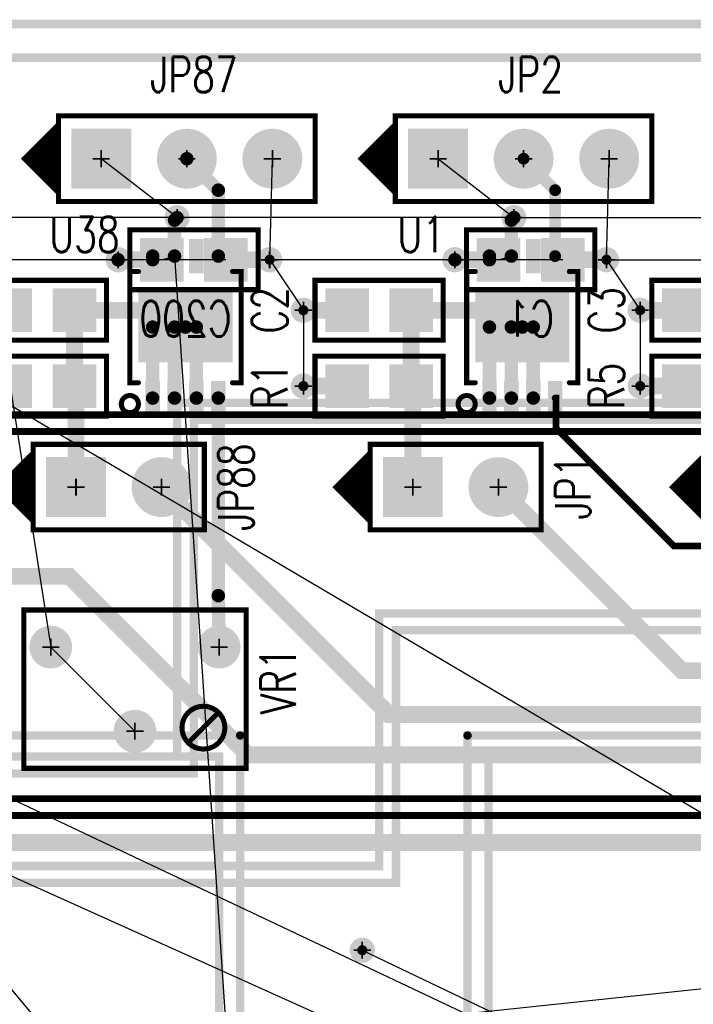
# Model space of a CAD drawing. Extents: x -1 to 210, y -5 to 148.
# Tile 33 of 52: x 70 to 90, y 96 to 125. Entities that reach past the tile are written whole.
import ezdxf
from ezdxf.enums import TextEntityAlignment as Align

# ---------------------------------------------------------------- set-up
doc = ezdxf.new("R2010")
doc.units = 0
for name, pattern in [('POUR_01_-1_0_000000', [2, 1, 1]), ('SIG_100', [2, 1, 1]), ('SIG_12', [2, 1, 1]), ('SIG_15', [2, 1, 1]), ('SIG_17', [2, 1, 1]), ('SIG_211', [2, 1, 1]), ('SIG_22', [2, 1, 1]), ('SIG_225', [2, 1, 1]), ('SIG_3', [2, 1, 1]), ('SIG_49', [2, 1, 1]), ('SIG_50', [2, 1, 1]), ('SIG_53', [2, 1, 1]), ('SIG_54', [2, 1, 1]), ('SIG_55', [2, 1, 1]), ('SIG_6', [2, 1, 1]), ('SIG_63', [2, 1, 1]), ('SIG_89', [2, 1, 1]), ('SIG_9', [2, 1, 1]), ('SIG_90', [2, 1, 1]), ('SIG_91', [2, 1, 1]), ('SIG_94', [2, 1, 1])]:
    doc.linetypes.add(name, pattern=pattern)
for name, color, linetype in [('BOARD_OUTLINE_00', 254, 'CONTINUOUS'), ('COPPER_CUTOUT_03', 112, 'CONTINUOUS'), ('DRIL_NPLTE_THRU_01', 176, 'CONTINUOUS'), ('DRIL_NPLTE_THRU_02', 255, 'CONTINUOUS'), ('DRIL_NPLTE_THRU_03', 106, 'CONTINUOUS'), ('DRIL_NPLTE_THRU_04', 16, 'CONTINUOUS'), ('DRIL_PLTE_THRU_01', 176, 'CONTINUOUS'), ('DRIL_PLTE_THRU_02', 255, 'CONTINUOUS'), ('DRIL_PLTE_THRU_03', 106, 'CONTINUOUS'), ('DRIL_PLTE_THRU_04', 16, 'CONTINUOUS'), ('DRIL_SYMBOL', 254, 'CONTINUOUS'), ('LINK_00', 57, 'CONTINUOUS'), ('PADS_BOT', 1, 'CONTINUOUS'), ('PADS_INNER', 5, 'CONTINUOUS'), ('PADS_TOP', 5, 'CONTINUOUS'), ('PART_BOT_2DLINE_00', 6, 'CONTINUOUS'), ('PART_NAME_01', 4, 'CONTINUOUS'), ('PART_NAME_04', 6, 'CONTINUOUS'), ('PART_TOP_2DLINE_00', 4, 'CONTINUOUS'), ('PART_TOP_2DLINE_01', 4, 'CONTINUOUS'), ('POUR_HEADER_01', 5, 'CONTINUOUS'), ('POUR_HEADER_02', 253, 'CONTINUOUS'), ('POUR_HEADER_03', 112, 'CONTINUOUS'), ('POUR_HEADER_04', 1, 'CONTINUOUS'), ('TRACE_01', 5, 'CONTINUOUS'), ('TRACE_04', 1, 'CONTINUOUS'), ('VIAPTS', 5, 'CONTINUOUS')]:
    doc.layers.add(name, color=color, linetype=linetype)
doc.styles.add('W0$15', font='simplex', dxfattribs={"width": 0.75})

# ---------------------------------------------------------------- blocks, each defined once
blk = doc.blocks.new('BOARD_1')
at = {"layer": 'BOARD_OUTLINE_00', "const_width": 0.254}
blk.add_lwpolyline([(-5, 0), (200, 0), (200, 125), (-5, 125)], close=True, dxfattribs=at)
blk = doc.blocks.new('POUR_HEADER_1')
at = {"layer": 'POUR_HEADER_02', "linetype": 'POUR_01_-1_0_000000', "const_width": 0.25}
blk.add_lwpolyline([(157, -7.75), (66.75, -7.75), (66.75, -15.25), (39.5, -15.25), (39.5, -13.25), (21.25, -13.25), (21.25, -20), (11.5, -20), (11.5, -7.5), (0, -7.5), (0, 0.5), (20.25, 0.5), (20.25, -4.75), (25.25, -4.75), (25.25, -8), (30.75, -8), (30.75, 0.5), (42.25, 0.5), (42.25, -12.5), (61.25, -12.5), (61.25, -2), (168.25, -2)], dxfattribs=at)
blk = doc.blocks.new('POUR_HEADER_2')
at = {"layer": 'POUR_HEADER_02', "linetype": 'POUR_01_-1_0_000000', "const_width": 0.25}
for points in [[(26, 37.75), (-63.25, 37.75), (-63.25, 30.25), (-91.5, 30.25), (-91.5, 32.25), (-108.75, 32.25), (-108.75, 25.5), (-119.5, 25.5), (-119.5, 38), (-131, 38), (-131, 47), (-109.75, 47), (-109.75, 41.75), (-104.75, 41.75), (-104.75, 38.5), (-100.25, 38.5), (-100.25, 47), (-87.75, 47), (-87.75, 34), (-69.75, 34), (-69.75, 44.5), (38.25, 44.5)], [(59.75, 54.75), (-143.25, 54.75), (-143.25, 18.5)]]:
    blk.add_lwpolyline(points, dxfattribs=at)
blk = doc.blocks.new('POUR_HEADER_3')
at = {"layer": 'POUR_HEADER_03', "linetype": 'POUR_01_-1_0_000000', "const_width": 0.25}
blk.add_lwpolyline([(-13.25, 5.25), (-41.5, 5.25), (-41.5, -22.75), (-23.25, -22.75), (-23.25, -2.5), (-13.25, -2.5)], close=True, dxfattribs=at)
blk = doc.blocks.new('POUR_HEADER_5')
at = {"layer": 'POUR_HEADER_03', "linetype": 'POUR_01_-1_0_000000', "const_width": 0.25}
blk.add_lwpolyline([(7.5, -103.5), (-4.5, -103.5), (-4.5, -93.5), (-30.25, -93.5), (-30.25, -103.5), (-130, -103.5), (-130, -72.5), (-14, -72.5), (-14, -58), (-76, -58), (-76, -38.5), (-73.25, -38.5), (-73.25, -18.25), (-63.75, -18.25), (-63.75, -35), (-55.75, -35), (-55.75, -10), (-21, -10), (-21, 0), (-12.75, 0), (-12.75, -5.25), (-17, -5.25), (-17, -10), (33.25, -10)], dxfattribs=at)
blk = doc.blocks.new('SMOOTH_0$25')
at = {"const_width": 0.125}
blk.add_lwpolyline([(-0.0625, 0, 1), (0.0625, 0, 1)], format="xyb", close=True, dxfattribs=at)
blk = doc.blocks.new('POUR_HEADER_7')
at = {"layer": 'COPPER_CUTOUT_03', "const_width": 0.25}
blk.add_lwpolyline([(127.625, -66.375), (90.375, -66.375), (90.375, -56.375), (65.875, -56.375), (65.875, -66.375), (-35.125, -66.375), (-35.125, -34.125), (-3.625, -34.125), (-3.625, 38.375), (12.625, 38.375), (12.625, 28.375), (32.375, 28.375), (32.375, 3.375), (39.125, 3.375), (39.125, 28.375), (73.875, 28.375), (73.875, 38.375), (83.375, 38.375), (83.375, 31.875), (79.125, 31.875), (79.125, 28.375), (128.625, 28.375)], dxfattribs=at)
at = {"layer": 'POUR_HEADER_03', "linetype": 'POUR_01_-1_0_000000', "const_width": 0.25}
blk.add_lwpolyline([(-43, -74.5), (-43, 48.5), (160, 48.5), (160, -74.5)], close=True, dxfattribs=at)
at = {"layer": 'COPPER_CUTOUT_03'}
for p in [(32.375, 28.375), (39.125, 28.375)]:
    blk.add_blockref('SMOOTH_0$25', p, dxfattribs=at)
blk = doc.blocks.new('POUR_HEADER_8')
at = {"layer": 'POUR_HEADER_01', "linetype": 'POUR_01_-1_0_000000', "const_width": 0.25}
blk.add_lwpolyline([(0, 0), (203, 0), (203, 123), (0, 123)], close=True, dxfattribs=at)
blk = doc.blocks.new('POUR_HEADER_9')
at = {"layer": 'POUR_HEADER_04', "linetype": 'POUR_01_-1_0_000000', "const_width": 0.25}
blk.add_lwpolyline([(0, 0), (203, 0), (203, 123), (0, 123)], close=True, dxfattribs=at)
blk = doc.blocks.new('SMOOTH_0$15')
at = {"const_width": 0.075}
blk.add_lwpolyline([(-0.0375, 0, 1), (0.0375, 0, 1)], format="xyb", close=True, dxfattribs=at)
blk = doc.blocks.new('PART_BODY_BOT_21')
at = {"layer": 'PART_BOT_2DLINE_00', "const_width": 0.15}
blk.add_lwpolyline([(1.905, -0.889), (1.905, 0.889), (-1.905, 0.889), (-1.905, -0.889)], close=True, dxfattribs=at)
at = {"layer": 'PART_BOT_2DLINE_00'}
for p in [(-1.905, 0.889), (1.905, 0.889), (-1.905, -0.889), (1.905, -0.889)]:
    blk.add_blockref('SMOOTH_0$15', p, dxfattribs=at)
blk = doc.blocks.new('DRIL_HOLE_0')
blk.add_lwpolyline([(0, 0, 1), (0, 0, 1)], format="xyb", close=True)
blk = doc.blocks.new('PAD_0')
blk.add_lwpolyline([(0, 0, 1), (0, 0, 1)], format="xyb", close=True)
blk = doc.blocks.new('PAD_1')
at = {"const_width": 1.2954}
blk.add_lwpolyline([(-0.6477, 0), (0.6477, 0)], dxfattribs=at)
blk = doc.blocks.new('STK_BOT_4')
at = {"layer": 'DRIL_PLTE_THRU_01'}
blk.add_blockref('DRIL_HOLE_0', (0, 0), dxfattribs=at)
at = {"layer": 'DRIL_PLTE_THRU_02'}
blk.add_blockref('DRIL_HOLE_0', (0, 0), dxfattribs=at)
at = {"layer": 'DRIL_PLTE_THRU_03'}
blk.add_blockref('DRIL_HOLE_0', (0, 0), dxfattribs=at)
at = {"layer": 'DRIL_PLTE_THRU_04'}
blk.add_blockref('DRIL_HOLE_0', (0, 0), dxfattribs=at)
at = {"layer": 'PADS_BOT'}
blk.add_blockref('PAD_1', (0, 0), dxfattribs=at)
at = {"layer": 'PADS_INNER'}
blk.add_blockref('PAD_0', (0, 0), dxfattribs=at)
at = {"layer": 'PADS_TOP'}
blk.add_blockref('PAD_0', (0, 0), dxfattribs=at)
blk = doc.blocks.new('SYM_BOT_2')
for name, p in [('PART_BODY_BOT_21', (0, 0)), ('STK_BOT_4', (-0.9525, 0)), ('STK_BOT_4', (0.9525, 0))]:
    blk.add_blockref(name, p)
blk = doc.blocks.new('PART_BOT_0')
blk.add_blockref('SYM_BOT_2', (0, 0))
at = {"layer": 'PART_NAME_04', "style": 'W0$15', "width": 0.75}
blk.add_text('C1', height=1.05, rotation=180, dxfattribs=at).set_placement((0, 1.75), align=Align.MIDDLE_CENTER)
blk = doc.blocks.new('PART_BODY_TOP_21')
at = {"layer": 'PART_TOP_2DLINE_00', "const_width": 0.15}
blk.add_lwpolyline([(1.905, -0.889), (1.905, 0.889), (-1.905, 0.889), (-1.905, -0.889)], close=True, dxfattribs=at)
at = {"layer": 'PART_TOP_2DLINE_00'}
for p in [(-1.905, 0.889), (1.905, 0.889), (-1.905, -0.889), (1.905, -0.889)]:
    blk.add_blockref('SMOOTH_0$15', p, dxfattribs=at)
blk = doc.blocks.new('STK_TOP_4')
at = {"layer": 'DRIL_PLTE_THRU_01'}
blk.add_blockref('DRIL_HOLE_0', (0, 0), dxfattribs=at)
at = {"layer": 'DRIL_PLTE_THRU_02'}
blk.add_blockref('DRIL_HOLE_0', (0, 0), dxfattribs=at)
at = {"layer": 'DRIL_PLTE_THRU_03'}
blk.add_blockref('DRIL_HOLE_0', (0, 0), dxfattribs=at)
at = {"layer": 'DRIL_PLTE_THRU_04'}
blk.add_blockref('DRIL_HOLE_0', (0, 0), dxfattribs=at)
at = {"layer": 'PADS_BOT'}
blk.add_blockref('PAD_0', (0, 0), dxfattribs=at)
at = {"layer": 'PADS_INNER'}
blk.add_blockref('PAD_0', (0, 0), dxfattribs=at)
at = {"layer": 'PADS_TOP'}
blk.add_blockref('PAD_1', (0, 0), dxfattribs=at)
blk = doc.blocks.new('SYM_TOP_2')
for name, p in [('PART_BODY_TOP_21', (0, 0)), ('STK_TOP_4', (-0.9525, 0)), ('STK_TOP_4', (0.9525, 0))]:
    blk.add_blockref(name, p)
blk = doc.blocks.new('PART_TOP_1')
blk.add_blockref('SYM_TOP_2', (0, 0))
at = {"layer": 'PART_NAME_01', "style": 'W0$15', "width": 0.75}
blk.add_text('C2', height=1.05, rotation=-90, dxfattribs=at).set_placement((3.25, 0), align=Align.MIDDLE_CENTER)
blk = doc.blocks.new('PART_TOP_2')
blk.add_blockref('SYM_TOP_2', (0, 0))
at = {"layer": 'PART_NAME_01', "style": 'W0$15', "width": 0.75}
blk.add_text('C3', height=1.05, rotation=-90, dxfattribs=at).set_placement((3.25, 0), align=Align.MIDDLE_CENTER)
blk = doc.blocks.new('PART_BODY_TOP_24')
at = {"layer": 'PART_TOP_2DLINE_00', "const_width": 0.15}
blk.add_lwpolyline([(-1.27, -1.27), (3.81, -1.27), (3.81, 1.27), (-1.27, 1.27)], close=True, dxfattribs=at)
blk.add_lwpolyline([(-1.27, 1.016), (-2.286, 0), (-1.27, -1.016), (-1.27, 0.889), (-2.159, 0), (-1.397, -0.762), (-1.397, 0.635), (-2.032, 0), (-1.524, -0.508), (-1.524, 0.381), (-1.905, 0), (-1.651, -0.254), (-1.651, 0.127), (-1.778, 0), (-1.651, -0.127)], dxfattribs=at)
at = {"layer": 'PART_TOP_2DLINE_00'}
for p in [(-1.27, 1.27), (3.81, 1.27), (-1.27, 1.016), (-1.27, 0.889), (-1.397, 0.635), (-1.524, 0.381), (-2.286, 0), (-2.159, 0), (-2.032, 0), (-1.905, 0), (-1.778, 0), (-1.651, 0.127), (-1.651, -0.127), (-1.651, -0.254), (-1.524, -0.508), (-1.397, -0.762), (-1.27, -1.016), (-1.27, -1.27), (3.81, -1.27)]:
    blk.add_blockref('SMOOTH_0$15', p, dxfattribs=at)
blk = doc.blocks.new('DRIL_SYMBOL_1')
at = {"layer": 'DRIL_SYMBOL', "const_width": 0.0508}
for points in [[(-0.254, 0), (0.254, 0)], [(0, -0.254), (0, 0.254)]]:
    blk.add_lwpolyline(points, dxfattribs=at)
blk = doc.blocks.new('DRIL_HOLE_1')
at = {"const_width": 0.5}
blk.add_lwpolyline([(-0.25, 0, 1), (0.25, 0, 1)], format="xyb", close=True, dxfattribs=at)
blk.add_blockref('DRIL_SYMBOL_1', (0, 0))
blk = doc.blocks.new('PAD_5')
at = {"const_width": 0.889}
blk.add_lwpolyline([(0, -0.4445, 1), (0, 0.4445, 1)], format="xyb", close=True, dxfattribs=at)
blk = doc.blocks.new('PAD_6')
at = {"const_width": 1.778}
blk.add_lwpolyline([(-0.889, 0), (0.889, 0)], dxfattribs=at)
blk = doc.blocks.new('STK_TOP_8')
at = {"layer": 'DRIL_PLTE_THRU_01'}
blk.add_blockref('DRIL_HOLE_1', (0, 0), dxfattribs=at)
at = {"layer": 'DRIL_PLTE_THRU_02'}
blk.add_blockref('DRIL_HOLE_1', (0, 0), dxfattribs=at)
at = {"layer": 'DRIL_PLTE_THRU_03'}
blk.add_blockref('DRIL_HOLE_1', (0, 0), dxfattribs=at)
at = {"layer": 'DRIL_PLTE_THRU_04'}
blk.add_blockref('DRIL_HOLE_1', (0, 0), dxfattribs=at)
at = {"layer": 'PADS_BOT'}
blk.add_blockref('PAD_6', (0, 0), dxfattribs=at)
at = {"layer": 'PADS_INNER'}
blk.add_blockref('PAD_5', (0, 0), dxfattribs=at)
at = {"layer": 'PADS_TOP'}
blk.add_blockref('PAD_6', (0, 0), dxfattribs=at)
blk = doc.blocks.new('STK_TOP_9')
at = {"layer": 'DRIL_PLTE_THRU_01'}
blk.add_blockref('DRIL_HOLE_1', (0, 0), dxfattribs=at)
at = {"layer": 'DRIL_PLTE_THRU_02'}
blk.add_blockref('DRIL_HOLE_1', (0, 0), dxfattribs=at)
at = {"layer": 'DRIL_PLTE_THRU_03'}
blk.add_blockref('DRIL_HOLE_1', (0, 0), dxfattribs=at)
at = {"layer": 'DRIL_PLTE_THRU_04'}
blk.add_blockref('DRIL_HOLE_1', (0, 0), dxfattribs=at)
at = {"layer": 'PADS_BOT'}
blk.add_blockref('PAD_5', (0, 0), dxfattribs=at)
at = {"layer": 'PADS_INNER'}
blk.add_blockref('PAD_5', (0, 0), dxfattribs=at)
at = {"layer": 'PADS_TOP'}
blk.add_blockref('PAD_5', (0, 0), dxfattribs=at)
blk = doc.blocks.new('SYM_TOP_5')
for name, p in [('PART_BODY_TOP_24', (0, 0)), ('STK_TOP_8', (0, 0)), ('STK_TOP_9', (2.54, 0))]:
    blk.add_blockref(name, p)
blk = doc.blocks.new('PART_TOP_58')
blk.add_blockref('SYM_TOP_5', (0, 0))
at = {"layer": 'PART_NAME_01', "style": 'W0$15', "width": 0.75}
blk.add_text('JP1', height=1.05, rotation=90, dxfattribs=at).set_placement((4.75, 0), align=Align.MIDDLE_CENTER)
blk = doc.blocks.new('PART_TOP_59')
blk.add_blockref('SYM_TOP_5', (0, 0))
at = {"layer": 'PART_NAME_01', "style": 'W0$15', "width": 0.75}
blk.add_text('JP3', height=1.05, rotation=90, dxfattribs=at).set_placement((4.75, 0), align=Align.MIDDLE_CENTER)
blk = doc.blocks.new('PART_BODY_TOP_26')
at = {"layer": 'PART_TOP_2DLINE_00', "const_width": 0.15}
blk.add_lwpolyline([(-1.27, -1.27), (6.35, -1.27), (6.35, 1.27), (-1.27, 1.27)], close=True, dxfattribs=at)
blk.add_lwpolyline([(-1.27, 1.016), (-2.286, 0), (-1.27, -1.016), (-1.27, 0.889), (-2.159, 0), (-1.397, -0.762), (-1.397, 0.635), (-2.032, 0), (-1.524, -0.508), (-1.524, 0.381), (-1.905, 0), (-1.651, -0.254), (-1.651, 0.127), (-1.778, 0), (-1.651, -0.127)], dxfattribs=at)
at = {"layer": 'PART_TOP_2DLINE_00'}
for p in [(-1.27, 1.27), (6.35, 1.27), (-1.27, 1.016), (-1.27, 0.889), (-1.397, 0.635), (-1.524, 0.381), (-2.286, 0), (-2.159, 0), (-2.032, 0), (-1.905, 0), (-1.778, 0), (-1.651, 0.127), (-1.651, -0.127), (-1.651, -0.254), (-1.524, -0.508), (-1.397, -0.762), (-1.27, -1.016), (-1.27, -1.27), (6.35, -1.27)]:
    blk.add_blockref('SMOOTH_0$15', p, dxfattribs=at)
blk = doc.blocks.new('SYM_TOP_7')
for name, p in [('PART_BODY_TOP_26', (0, 0)), ('STK_TOP_8', (0, 0)), ('STK_TOP_9', (2.54, 0)), ('STK_TOP_9', (5.08, 0))]:
    blk.add_blockref(name, p)
blk = doc.blocks.new('PART_TOP_81')
blk.add_blockref('SYM_TOP_7', (0, 0))
at = {"layer": 'PART_NAME_01', "style": 'W0$15', "width": 0.75}
blk.add_text('JP2', height=1.05, dxfattribs=at).set_placement((2.75, 2.5), align=Align.MIDDLE_CENTER)
blk = doc.blocks.new('PART_TOP_105')
blk.add_blockref('SYM_TOP_2', (0, 0))
at = {"layer": 'PART_NAME_01', "style": 'W0$15', "width": 0.75}
blk.add_text('R1', height=1.05, rotation=90, dxfattribs=at).set_placement((-3.25, 0), align=Align.MIDDLE_CENTER)
blk = doc.blocks.new('PART_TOP_106')
blk.add_blockref('SYM_TOP_2', (0, 0))
at = {"layer": 'PART_NAME_01', "style": 'W0$15', "width": 0.75}
blk.add_text('R5', height=1.05, rotation=90, dxfattribs=at).set_placement((-3.25, 0), align=Align.MIDDLE_CENTER)
blk = doc.blocks.new('PART_BODY_TOP_33')
at = {"layer": 'PART_TOP_2DLINE_00', "const_width": 0.15}
blk.add_lwpolyline([(-1.905, -2.286, 1), (-1.397, -2.286, 1)], format="xyb", close=True, dxfattribs=at)
at = {"layer": 'PART_TOP_2DLINE_01', "const_width": 0.15}
for points in [[(-1.397, -1.651), (-1.651, -1.651), (-1.651, 1.651), (-1.397, 1.651)], [(1.397, 1.651), (1.651, 1.651), (1.651, -1.651), (1.397, -1.651)]]:
    blk.add_lwpolyline(points, dxfattribs=at)
at = {"layer": 'PART_TOP_2DLINE_01'}
for p in [(-1.651, 1.651), (-1.397, 1.651), (1.397, 1.651), (1.651, 1.651), (-1.651, -1.651), (-1.397, -1.651), (1.397, -1.651), (1.651, -1.651)]:
    blk.add_blockref('SMOOTH_0$15', p, dxfattribs=at)
blk = doc.blocks.new('PAD_14')
at = {"const_width": 0.4318}
blk.add_lwpolyline([(-0.508, 0), (0.508, 0)], dxfattribs=at)
blk = doc.blocks.new('STK_TOP_19')
at = {"layer": 'DRIL_NPLTE_THRU_01'}
blk.add_blockref('DRIL_HOLE_0', (0, 0), dxfattribs=at)
at = {"layer": 'DRIL_NPLTE_THRU_02'}
blk.add_blockref('DRIL_HOLE_0', (0, 0), dxfattribs=at)
at = {"layer": 'DRIL_NPLTE_THRU_03'}
blk.add_blockref('DRIL_HOLE_0', (0, 0), dxfattribs=at)
at = {"layer": 'DRIL_NPLTE_THRU_04'}
blk.add_blockref('DRIL_HOLE_0', (0, 0), dxfattribs=at)
at = {"layer": 'PADS_BOT'}
blk.add_blockref('PAD_0', (0, 0), dxfattribs=at)
at = {"layer": 'PADS_INNER'}
blk.add_blockref('PAD_0', (0, 0), dxfattribs=at)
at = {"layer": 'PADS_TOP', "rotation": 90}
blk.add_blockref('PAD_14', (0, 0), dxfattribs=at)
blk = doc.blocks.new('PAD_15')
at = {"const_width": 2.0828}
blk.add_lwpolyline([(-1.397, 0), (1.397, 0)], dxfattribs=at)
blk = doc.blocks.new('STK_TOP_20')
at = {"layer": 'DRIL_NPLTE_THRU_01'}
blk.add_blockref('DRIL_HOLE_0', (0, 0), dxfattribs=at)
at = {"layer": 'DRIL_NPLTE_THRU_02'}
blk.add_blockref('DRIL_HOLE_0', (0, 0), dxfattribs=at)
at = {"layer": 'DRIL_NPLTE_THRU_03'}
blk.add_blockref('DRIL_HOLE_0', (0, 0), dxfattribs=at)
at = {"layer": 'DRIL_NPLTE_THRU_04'}
blk.add_blockref('DRIL_HOLE_0', (0, 0), dxfattribs=at)
at = {"layer": 'PADS_BOT'}
blk.add_blockref('PAD_0', (0, 0), dxfattribs=at)
at = {"layer": 'PADS_INNER'}
blk.add_blockref('PAD_0', (0, 0), dxfattribs=at)
at = {"layer": 'PADS_TOP'}
blk.add_blockref('PAD_15', (0, 0), dxfattribs=at)
blk = doc.blocks.new('SYM_TOP_14')
for name, p in [('STK_TOP_19', (-0.975, 2.1082)), ('STK_TOP_19', (-0.325, 2.1082)), ('STK_TOP_19', (0.325, 2.1082)), ('STK_TOP_19', (0.975, 2.1082)), ('PART_BODY_TOP_33', (0, 0)), ('STK_TOP_20', (0, 0)), ('STK_TOP_19', (-0.975, -2.1082)), ('STK_TOP_19', (-0.325, -2.1082)), ('STK_TOP_19', (0.325, -2.1082)), ('STK_TOP_19', (0.975, -2.1082))]:
    blk.add_blockref(name, p)
blk = doc.blocks.new('PART_TOP_148')
blk.add_blockref('SYM_TOP_14', (0, 0))
at = {"layer": 'PART_NAME_01', "style": 'W0$15', "width": 0.75}
blk.add_text('U1', height=1.05, dxfattribs=at).set_placement((-3, 2.75), align=Align.MIDDLE_CENTER)
blk = doc.blocks.new('PART_TOP_159')
blk.add_blockref('SYM_TOP_2', (0, 0))
at = {"layer": 'PART_NAME_01', "style": 'W0$15', "width": 0.75}
blk.add_text('C112', height=1.05, rotation=-90, dxfattribs=at).set_placement((3.25, -0.7499993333), align=Align.MIDDLE_CENTER)
blk = doc.blocks.new('PART_BOT_160')
blk.add_blockref('SYM_BOT_2', (0, 0))
at = {"layer": 'PART_NAME_04', "style": 'W0$15', "width": 0.75}
blk.add_text('C200', height=1.05, rotation=180, dxfattribs=at).set_placement((-0.25, 1.75), align=Align.MIDDLE_CENTER)
blk = doc.blocks.new('PART_TOP_168')
blk.add_blockref('SYM_TOP_5', (0, 0))
at = {"layer": 'PART_NAME_01', "style": 'W0$15', "width": 0.75}
blk.add_text('JP88', height=1.05, rotation=90, dxfattribs=at).set_placement((4.75, 0), align=Align.MIDDLE_CENTER)
blk = doc.blocks.new('PART_TOP_173')
blk.add_blockref('SYM_TOP_7', (0, 0))
at = {"layer": 'PART_NAME_01', "style": 'W0$15', "width": 0.75}
blk.add_text('JP87', height=1.05, dxfattribs=at).set_placement((2.75, 2.5), align=Align.MIDDLE_CENTER)
blk = doc.blocks.new('PART_TOP_178')
blk.add_blockref('SYM_TOP_14', (0, 0))
at = {"layer": 'PART_NAME_01', "style": 'W0$15', "width": 0.75}
blk.add_text('U38', height=1.05, dxfattribs=at).set_placement((-3, 2.75), align=Align.MIDDLE_CENTER)
blk = doc.blocks.new('PART_TOP_190')
blk.add_blockref('SYM_TOP_2', (0, 0))
at = {"layer": 'PART_NAME_01', "style": 'W0$15', "width": 0.75}
blk.add_text('R104', height=1.05, rotation=90, dxfattribs=at).set_placement((-3.25, 0), align=Align.MIDDLE_CENTER)
blk = doc.blocks.new('PART_BODY_TOP_38')
at = {"layer": 'PART_TOP_2DLINE_01', "const_width": 0.15}
blk.add_lwpolyline([(-3.3, 2.35), (3.3, 2.35), (3.3, -2.35), (-3.3, -2.35)], close=True, dxfattribs=at)
blk.add_lwpolyline([(1.397, -1.143, 1), (2.667, -1.143, 1)], format="xyb", close=True, dxfattribs=at)
blk.add_lwpolyline([(1.651, -1.524), (2.413, -0.762)], dxfattribs=at)
at = {"layer": 'PART_TOP_2DLINE_01'}
for p in [(-3.3, 2.35), (3.3, 2.35), (2.413, -0.762), (1.651, -1.524), (-3.3, -2.35), (3.3, -2.35)]:
    blk.add_blockref('SMOOTH_0$15', p, dxfattribs=at)
blk = doc.blocks.new('DRIL_SYMBOL_0$7')
at = {"layer": 'DRIL_SYMBOL', "const_width": 0.0508}
for points in [[(-0.254, 0), (0.254, 0)], [(0, -0.254), (0, 0.254)]]:
    blk.add_lwpolyline(points, dxfattribs=at)
blk = doc.blocks.new('DRIL_HOLE_0$7')
at = {"const_width": 0.35}
blk.add_lwpolyline([(-0.175, 0, 1), (0.175, 0, 1)], format="xyb", close=True, dxfattribs=at)
blk.add_blockref('DRIL_SYMBOL_0$7', (0, 0))
blk = doc.blocks.new('PAD_3')
at = {"const_width": 0.635}
blk.add_lwpolyline([(0, -0.3175, 1), (0, 0.3175, 1)], format="xyb", close=True, dxfattribs=at)
blk = doc.blocks.new('STK_TOP_6')
at = {"layer": 'DRIL_PLTE_THRU_01'}
blk.add_blockref('DRIL_HOLE_0$7', (0, 0), dxfattribs=at)
at = {"layer": 'DRIL_PLTE_THRU_02'}
blk.add_blockref('DRIL_HOLE_0$7', (0, 0), dxfattribs=at)
at = {"layer": 'DRIL_PLTE_THRU_03'}
blk.add_blockref('DRIL_HOLE_0$7', (0, 0), dxfattribs=at)
at = {"layer": 'DRIL_PLTE_THRU_04'}
blk.add_blockref('DRIL_HOLE_0$7', (0, 0), dxfattribs=at)
at = {"layer": 'PADS_BOT'}
blk.add_blockref('PAD_3', (0, 0), dxfattribs=at)
at = {"layer": 'PADS_INNER'}
blk.add_blockref('PAD_3', (0, 0), dxfattribs=at)
at = {"layer": 'PADS_TOP'}
blk.add_blockref('PAD_3', (0, 0), dxfattribs=at)
blk = doc.blocks.new('SYM_TOP_19')
for name, p in [('PART_BODY_TOP_38', (0, 0)), ('STK_TOP_6', (-2.5, 1.25)), ('STK_TOP_6', (2.5, 1.25)), ('STK_TOP_6', (0, -1.25))]:
    blk.add_blockref(name, p)
blk = doc.blocks.new('PART_TOP_192')
blk.add_blockref('SYM_TOP_19', (0, 0))
at = {"layer": 'PART_NAME_01', "style": 'W0$15', "width": 0.75}
blk.add_text('VR1', height=1.05, rotation=90, dxfattribs=at).set_placement((4.25, 0.25), align=Align.MIDDLE_CENTER)
blk = doc.blocks.new('SMOOTH_0$5')
at = {"const_width": 0.25}
blk.add_lwpolyline([(-0.125, 0, 1), (0.125, 0, 1)], format="xyb", close=True, dxfattribs=at)
blk = doc.blocks.new('SMOOTH_0$4')
at = {"const_width": 0.2}
blk.add_lwpolyline([(-0.1, 0, 1), (0.1, 0, 1)], format="xyb", close=True, dxfattribs=at)
blk = doc.blocks.new('SMOOTH_0$35')
at = {"const_width": 0.175}
blk.add_lwpolyline([(-0.0875, 0, 1), (0.0875, 0, 1)], format="xyb", close=True, dxfattribs=at)
blk = doc.blocks.new('SMOOTH_0$2')
at = {"const_width": 0.1}
blk.add_lwpolyline([(-0.05, 0, 1), (0.05, 0, 1)], format="xyb", close=True, dxfattribs=at)
blk = doc.blocks.new('DRIL_SYMBOL_0$3')
at = {"layer": 'DRIL_SYMBOL', "const_width": 0.0508}
for points in [[(-0.254, 0), (0.254, 0)], [(0, -0.254), (0, 0.254)]]:
    blk.add_lwpolyline(points, dxfattribs=at)
blk = doc.blocks.new('DRIL_HOLE_0$3')
at = {"const_width": 0.15}
blk.add_lwpolyline([(-0.075, 0, 1), (0.075, 0, 1)], format="xyb", close=True, dxfattribs=at)
blk.add_blockref('DRIL_SYMBOL_0$3', (0, 0))
blk = doc.blocks.new('PAD_34')
at = {"const_width": 0.375}
blk.add_lwpolyline([(0, -0.1875, 1), (0, 0.1875, 1)], format="xyb", close=True, dxfattribs=at)
blk = doc.blocks.new('STK_TOP_3')
at = {"layer": 'DRIL_PLTE_THRU_01'}
blk.add_blockref('DRIL_HOLE_0$3', (0, 0), dxfattribs=at)
at = {"layer": 'DRIL_PLTE_THRU_02'}
blk.add_blockref('DRIL_HOLE_0$3', (0, 0), dxfattribs=at)
at = {"layer": 'DRIL_PLTE_THRU_03'}
blk.add_blockref('DRIL_HOLE_0$3', (0, 0), dxfattribs=at)
at = {"layer": 'DRIL_PLTE_THRU_04'}
blk.add_blockref('DRIL_HOLE_0$3', (0, 0), dxfattribs=at)
at = {"layer": 'PADS_BOT'}
blk.add_blockref('PAD_34', (0, 0), dxfattribs=at)
at = {"layer": 'PADS_INNER'}
blk.add_blockref('PAD_34', (0, 0), dxfattribs=at)
at = {"layer": 'PADS_TOP'}
blk.add_blockref('PAD_34', (0, 0), dxfattribs=at)
blk = doc.blocks.new('SYM_TOP_1')
blk.add_blockref('STK_TOP_3', (0, 0))

msp = doc.modelspace()

# ---------------------------------------------------------------- linework, layer by layer
at = {"layer": 'LINK_00', "linetype": 'SIG_17'}
for p, q in [((74.5, 119.25), (72.25, 121)), ((82.25, 121), (84.5, 119.25)), ((74.5, 119.25), (64.5, 119.25)), ((84.5, 119.25), (74.5, 119.25)), ((84.5, 119.25), (94.5, 119.25)), ((74.0475, 118), (74.425, 118.1082)), ((74.425, 118.1082), (77, 79.5)), ((84.0475, 118), (84.425, 118.1082))]:
    msp.add_line(p, q, dxfattribs=at)
at = {"layer": 'LINK_00', "linetype": 'SIG_15'}
for p, q in [((77.25, 118), (77.33, 121)), ((87.25, 118), (87.33, 121)), ((75.9525, 118), (67.25, 118)), ((77.25, 118), (78.25, 116.5)), ((85.9525, 118), (77.25, 118)), ((87.25, 118), (88.25, 116.5)), ((87.25, 118), (95.9525, 118)), ((78.25, 116.5), (78.25, 114.25)), ((88.25, 116.5), (88.25, 114.25)), ((69.5475, 114.25), (70.75, 106.5)), ((73.25, 104), (70.75, 106.5))]:
    msp.add_line(p, q, dxfattribs=at)
at = {"layer": 'LINK_00', "linetype": 'SIG_12'}
for p, q in [((58, 120.5), (169, 55)), ((31.5, 120), (169, 55)), ((169, 55), (50, 108.5)), ((80, 97.5), (169, 55))]:
    msp.add_line(p, q, dxfattribs=at)
at = {"layer": 'LINK_00', "linetype": 'SIG_9'}
msp.add_line((54, 114.75), (114.25, 43.5), dxfattribs=at)
at = {"layer": 'LINK_00', "linetype": 'SIG_94'}
msp.add_line((102.893, 97.7), (67.75, 94), dxfattribs=at)
at = {"layer": 'TRACE_01', "linetype": 'SIG_53', "const_width": 0.4}
msp.add_lwpolyline([(74.79, 121), (75.725, 120.065), (75.725, 118.1082)], dxfattribs=at)
at = {"layer": 'TRACE_01', "linetype": 'SIG_50', "const_width": 0.35}
msp.add_lwpolyline([(84.79, 121), (85.725, 120.065), (85.725, 118.1082)], dxfattribs=at)
at = {"layer": 'TRACE_01', "linetype": 'SIG_17', "const_width": 0.4}
for points in [[(74.425, 118.1082), (74.425, 119.175), (74.5, 119.25)], [(84.425, 118.1082), (84.425, 119.175), (84.5, 119.25)], [(72.75, 118), (73.775, 118), (73.775, 118.1082)], [(82.75, 118), (83.775, 118), (83.775, 118.1082)]]:
    msp.add_lwpolyline(points, dxfattribs=at)
at = {"layer": 'TRACE_01', "linetype": 'SIG_54'}
for points, const_width in [([(71.4525, 116.5), (74.75, 116.5), (74.75, 116)], 0.5), ([(71.4525, 114.25), (71.4525, 116.5)], 0.5), ([(73.775, 113.8918), (73.775, 116), (74.425, 116)], 0.4), ([(74.425, 113.8918), (74.425, 116)], 0.4), ([(74.425, 116), (74.75, 116)], 0.4), ([(74.75, 116), (75.075, 116), (75.075, 113.8918)], 0.4), ([(71.4525, 114.25), (71.5, 114.25), (71.5, 111.25)], 0.5)]:
    msp.add_lwpolyline(points, dxfattribs=dict(at, const_width=const_width))
at = {"layer": 'TRACE_01', "linetype": 'SIG_15', "const_width": 0.5}
for points in [[(78.25, 116.5), (79.5475, 116.5)], [(88.25, 116.5), (89.5475, 116.5)], [(78.25, 114.25), (79.5475, 114.25)], [(88.25, 114.25), (89.5475, 114.25)]]:
    msp.add_lwpolyline(points, dxfattribs=at)
at = {"layer": 'TRACE_01', "linetype": 'SIG_49'}
for points, const_width in [([(81.4525, 116.5), (81.4525, 114.25)], 0.5), ([(81.4525, 116.5), (84.75, 116.5), (84.75, 116)], 0.5), ([(83.775, 113.8918), (83.775, 116), (84.425, 116)], 0.4), ([(84.425, 113.8918), (84.425, 116)], 0.4), ([(84.425, 116), (84.75, 116)], 0.4), ([(84.75, 116), (85.075, 116), (85.075, 113.8918)], 0.4), ([(81.4525, 114.25), (81.5, 114.25), (81.5, 111.25)], 0.5)]:
    msp.add_lwpolyline(points, dxfattribs=dict(at, const_width=const_width))
at = {"layer": 'TRACE_01', "linetype": 'SIG_55', "const_width": 0.4}
msp.add_lwpolyline([(75.725, 113.8918), (75.725, 108.025), (75.75, 106.5)], dxfattribs=at)
at = {"layer": 'TRACE_01', "linetype": 'SIG_90', "const_width": 0.2}
msp.add_lwpolyline([(85.725, 113.8918), (85.75, 113.8918), (85.75, 113), (89.25, 109.5), (92.25, 109.5), (92.75, 110), (92.75, 112), (93.5, 112.75), (95.25, 112.75), (99.2, 108.8), (117.15, 108.8), (118.2, 107.75), (123.25, 107.75), (123.845, 107.155), (123.845, 104.54)], dxfattribs=at)
at = {"layer": 'TRACE_04', "linetype": 'SIG_17', "const_width": 0.5}
for points in [[(74.0475, 118), (72.75, 118)], [(84.0475, 118), (82.75, 118)]]:
    msp.add_lwpolyline(points, dxfattribs=at)
at = {"layer": 'TRACE_04', "linetype": 'SIG_15', "const_width": 0.5}
for points in [[(77.25, 118), (75.9525, 118)], [(85.9525, 118), (87.25, 118)]]:
    msp.add_lwpolyline(points, dxfattribs=at)
at = {"layer": 'TRACE_04', "linetype": 'SIG_3', "const_width": 0.2}
msp.add_lwpolyline([(25.1, 95.7), (28.2, 95.7), (31.7, 99.2), (39.9, 99.2), (43, 102.3), (47.6, 102.3), (50, 104.7), (55.2, 104.7), (57.5, 107), (57.5, 111.8), (59.1, 113.4), (160, 113.4), (161, 114.4), (166.9, 114.4), (167.6, 115.1), (195.8, 115.1)], dxfattribs=at)
at = {"layer": 'TRACE_04', "linetype": 'SIG_225', "const_width": 0.2}
msp.add_lwpolyline([(32.2, 98.4), (40.1, 98.4), (43.4, 101.7), (47.9, 101.7), (50.4, 104.2), (55.7, 104.2), (58, 106.5), (58, 111.6), (59.3, 112.9), (160.6, 112.9), (161.2, 113.5)], dxfattribs=at)
at = {"layer": 'TRACE_04', "linetype": 'SIG_211', "const_width": 0.5}
for points in [[(76.6, 103.3), (71.3, 108.6), (66.69, 108.6), (64.04, 111.25)], [(76.6, 103.3), (105.9, 103.3), (107.1, 104.5), (116.75, 104.5)]]:
    msp.add_lwpolyline(points, dxfattribs=at)
at = {"layer": 'TRACE_04', "linetype": 'SIG_100', "const_width": 0.5}
msp.add_lwpolyline([(101.75, 104.5), (86.3, 104.5), (80.7899993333, 104.5000006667), (74.04, 111.2499993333), (74.04, 111.25)], dxfattribs=at)
at = {"layer": 'TRACE_04', "linetype": 'SIG_89', "const_width": 0.5}
msp.add_lwpolyline([(112.5, 105.8), (89.49, 105.8), (84.04, 111.25)], dxfattribs=at)
at = {"layer": 'TRACE_04', "linetype": 'SIG_63', "const_width": 0.2}
msp.add_lwpolyline([(121.7, 96.9), (116.6, 102), (53.7, 102), (52.7, 103), (51.5, 103)], dxfattribs=at)
at = {"layer": 'TRACE_04', "linetype": 'SIG_6', "const_width": 0.2}
msp.add_lwpolyline([(123, 96.5), (121.4, 96.5), (116.4, 101.5), (52.9, 101.5), (52.2, 102.2)], dxfattribs=at)
at = {"layer": 'TRACE_04', "linetype": 'SIG_91', "const_width": 0.5}
for points in [[(67.75, 99.08), (69.3699986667, 100.6999993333), (74.6, 100.6999993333)], [(74.7000006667, 100.6999993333), (74.6, 100.6999993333)], [(74.7000006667, 100.6999993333), (90.8999993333, 100.6999993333), (94, 100.7)]]:
    msp.add_lwpolyline(points, dxfattribs=at)

# ---------------------------------------------------------------- block references
for name, p in [('BOARD_1', (5, 0)), ('PART_TOP_173', (72.25, 121)), ('PART_TOP_81', (82.25, 121)), ('PART_TOP_178', (74.75, 116)), ('PART_TOP_148', (84.75, 116)), ('PART_TOP_190', (70.5, 114.25)), ('PART_TOP_105', (80.5, 114.25)), ('PART_TOP_106', (90.5, 114.25)), ('PART_TOP_168', (71.5, 111.25)), ('PART_TOP_58', (81.5, 111.25)), ('PART_TOP_59', (91.5, 111.25)), ('PART_TOP_192', (73.25, 105.25))]:
    msp.add_blockref(name, p)
at = {"linetype": 'SIG_15'}
msp.add_blockref('POUR_HEADER_2', (144.25, 69.25), dxfattribs=at)
at = {"linetype": 'SIG_17'}
msp.add_blockref('POUR_HEADER_7', (44, 75.5), dxfattribs=at)
at = {"linetype": 'SIG_12'}
for name in ['POUR_HEADER_8', 'POUR_HEADER_9']:
    msp.add_blockref(name, (1, 1), dxfattribs=at)
at = {"xscale": -1, "rotation": -180}
for name, p in [('PART_BOT_160', (75, 118)), ('PART_BOT_0', (85, 118))]:
    msp.add_blockref(name, p, dxfattribs=at)
at = {"rotation": 180}
for name, p in [('PART_TOP_159', (70.5, 116.5)), ('PART_TOP_1', (80.5, 116.5)), ('PART_TOP_2', (90.5, 116.5))]:
    msp.add_blockref(name, p, dxfattribs=at)
at = {"linetype": 'SIG_9'}
msp.add_blockref('POUR_HEADER_1', (13.75, 115.25), dxfattribs=at)
at = {"linetype": 'SIG_94'}
msp.add_blockref('POUR_HEADER_5', (139.5, 113.25), dxfattribs=at)
at = {"linetype": 'SIG_22'}
msp.add_blockref('POUR_HEADER_3', (89, 98), dxfattribs=at)
at = {"layer": 'TRACE_01'}
for name, p in [('SMOOTH_0$4', (74.79, 121)), ('SMOOTH_0$35', (84.79, 121)), ('SMOOTH_0$4', (75.725, 120.065)), ('SMOOTH_0$35', (85.725, 120.065)), ('SMOOTH_0$4', (74.425, 119.175)), ('SMOOTH_0$4', (74.5, 119.25)), ('SMOOTH_0$4', (84.425, 119.175)), ('SMOOTH_0$4', (84.5, 119.25)), ('SMOOTH_0$4', (72.75, 118)), ('SMOOTH_0$4', (73.775, 118.1082)), ('SMOOTH_0$4', (73.775, 118)), ('SMOOTH_0$4', (74.425, 118.1082)), ('SMOOTH_0$4', (75.725, 118.1082)), ('SMOOTH_0$4', (82.75, 118)), ('SMOOTH_0$4', (83.775, 118.1082)), ('SMOOTH_0$4', (83.775, 118)), ('SMOOTH_0$4', (84.425, 118.1082)), ('SMOOTH_0$35', (85.725, 118.1082)), ('SMOOTH_0$5', (71.4525, 116.5)), ('SMOOTH_0$5', (71.4525, 116.5)), ('SMOOTH_0$5', (74.75, 116.5)), ('SMOOTH_0$5', (78.25, 116.5)), ('SMOOTH_0$5', (79.5475, 116.5)), ('SMOOTH_0$5', (81.4525, 116.5)), ('SMOOTH_0$5', (81.4525, 116.5)), ('SMOOTH_0$5', (84.75, 116.5)), ('SMOOTH_0$5', (88.25, 116.5)), ('SMOOTH_0$5', (89.5475, 116.5)), ('SMOOTH_0$4', (73.775, 116)), ('SMOOTH_0$4', (74.425, 116)), ('SMOOTH_0$4', (74.425, 116)), ('SMOOTH_0$4', (74.425, 116)), ('SMOOTH_0$5', (74.75, 116)), ('SMOOTH_0$4', (74.75, 116)), ('SMOOTH_0$4', (74.75, 116)), ('SMOOTH_0$4', (75.075, 116)), ('SMOOTH_0$4', (83.775, 116)), ('SMOOTH_0$4', (84.425, 116)), ('SMOOTH_0$4', (84.425, 116)), ('SMOOTH_0$4', (84.425, 116)), ('SMOOTH_0$5', (84.75, 116)), ('SMOOTH_0$4', (84.75, 116)), ('SMOOTH_0$4', (84.75, 116)), ('SMOOTH_0$4', (85.075, 116)), ('SMOOTH_0$5', (71.4525, 114.25)), ('SMOOTH_0$5', (71.4525, 114.25)), ('SMOOTH_0$5', (71.5, 114.25)), ('SMOOTH_0$5', (78.25, 114.25)), ('SMOOTH_0$5', (79.5475, 114.25)), ('SMOOTH_0$5', (81.4525, 114.25)), ('SMOOTH_0$5', (81.4525, 114.25)), ('SMOOTH_0$5', (81.5, 114.25)), ('SMOOTH_0$5', (88.25, 114.25)), ('SMOOTH_0$5', (89.5475, 114.25)), ('SMOOTH_0$4', (73.775, 113.8918)), ('SMOOTH_0$4', (74.425, 113.8918)), ('SMOOTH_0$4', (75.075, 113.8918)), ('SMOOTH_0$4', (75.725, 113.8918)), ('SMOOTH_0$4', (83.775, 113.8918)), ('SMOOTH_0$4', (84.425, 113.8918)), ('SMOOTH_0$4', (85.075, 113.8918)), ('SMOOTH_0$2', (85.725, 113.8918)), ('SMOOTH_0$2', (85.75, 113.8918)), ('SMOOTH_0$2', (85.75, 113)), ('SMOOTH_0$5', (71.5, 111.25)), ('SMOOTH_0$5', (81.5, 111.25)), ('SMOOTH_0$2', (89.25, 109.5)), ('SMOOTH_0$4', (75.725, 108.025))]:
    msp.add_blockref(name, p, dxfattribs=at)
at = {"layer": 'TRACE_04'}
for p in [(72.75, 118), (74.0475, 118), (75.9525, 118), (77.25, 118), (82.75, 118), (84.0475, 118), (85.9525, 118), (87.25, 118), (84.04, 111.25), (71.3, 108.6), (89.49, 105.8), (86.3, 104.5), (76.6, 103.3), (76.6, 103.3), (74.6, 100.6999993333), (74.6, 100.6999993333), (74.7000006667, 100.6999993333), (74.7000006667, 100.6999993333)]:
    msp.add_blockref('SMOOTH_0$5', p, dxfattribs=at)
at = {"layer": 'VIAPTS', "linetype": 'SIG_17'}
for p in [(74.5, 119.25), (84.5, 119.25), (72.75, 118), (82.75, 118)]:
    msp.add_blockref('SYM_TOP_1', p, dxfattribs=at)
at = {"layer": 'VIAPTS', "linetype": 'SIG_15'}
for p in [(77.25, 118), (87.25, 118), (78.25, 116.5), (88.25, 116.5), (78.25, 114.25), (88.25, 114.25)]:
    msp.add_blockref('SYM_TOP_1', p, dxfattribs=at)
at = {"layer": 'VIAPTS', "linetype": 'SIG_12'}
msp.add_blockref('SYM_TOP_1', (80, 97.5), dxfattribs=at)

doc.saveas('drawing.dxf')
